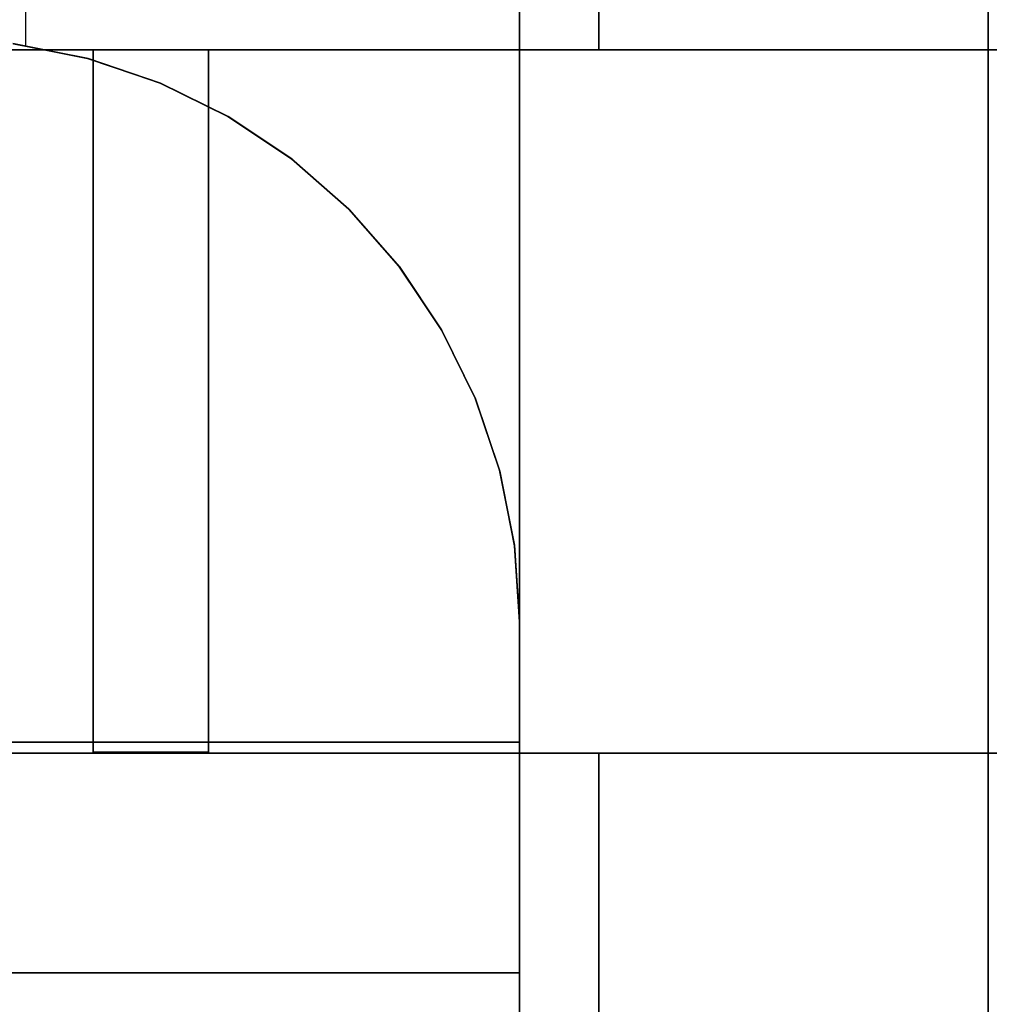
# Model space of a CAD drawing. Header units: millimetres. Extents: x -35 to 33166, y -35 to 31591.
# Tile 10 of 100: x 1574 to 1784, y 910 to 1124. Entities that reach past the tile are written whole.
import ezdxf

# ---------------------------------------------------------------- set-up
doc = ezdxf.new("R2010")
doc.units = ezdxf.units.MM
doc.header["$LTSCALE"] = 25.4
doc.layers.get('0').update_dxf_attribs({"true_color": 0xffffff})
for name, color, linetype, true_color in [('end caps & lintels', 7, 'Continuous', 0xffa500), ('ICF - L1', 7, 'Continuous', 0xb4b464), ('ICF - L2', 7, 'Continuous', 0x64ff64)]:
    doc.layers.add(name, color=color, linetype=linetype, true_color=true_color)

# ---------------------------------------------------------------- blocks, each defined once
blk = doc.blocks.new('Group8176')
for p, q in [((0, 0, 457.2), (0, -513.02, 457.2)), ((0, -627.8, 0), (0, 0, 0)), ((-195.1, -105.91, 0), (-211.3, -102.68, 0)), ((-195.1, -105.91, 457.2), (-211.3, -102.68, 457.2)), ((-195.1, -105.91, 0), (-195.1, -105.91, 457.2)), ((-179.46, -111.22, 457.2), (-195.1, -105.91, 457.2)), ((-179.46, -111.22, 0), (-195.1, -105.91, 0)), ((-179.46, -111.22, 0), (-179.46, -111.22, 457.2)), ((-164.64, -118.53, 457.2), (-179.46, -111.22, 457.2)), ((-164.64, -118.53, 0), (-179.46, -111.22, 0)), ((-150.91, -127.72, 457.2), (-164.64, -118.53, 457.2)), ((-164.64, -118.53, 0), (-164.64, -118.53, 457.2)), ((-150.91, -127.72, 0), (-164.64, -118.53, 0)), ((-150.91, -127.72, 0), (-150.91, -127.72, 457.2)), ((-138.5, -138.62, 457.2), (-150.91, -127.72, 457.2)), ((-150.91, -127.72, 0), (-138.5, -138.62, 0)), ((-138.5, -138.62, 0), (-138.5, -138.62, 457.2)), ((-138.5, -138.62, 0), (-127.61, -151.05, 0)), ((-127.61, -151.05, 457.2), (-138.5, -138.62, 457.2)), ((-127.61, -151.05, 457.2), (-127.61, -151.05, 0)), ((-127.61, -151.05, 0), (-118.45, -164.79, 0)), ((-118.45, -164.79, 457.2), (-127.61, -151.05, 457.2)), ((-118.45, -164.79, 0), (-111.16, -179.62, 0)), ((-111.16, -179.62, 457.2), (-118.45, -164.79, 457.2)), ((-118.45, -164.79, 457.2), (-118.45, -164.79, 0)), ((-111.16, -179.62, 457.2), (-111.16, -179.62, 0)), ((-111.16, -179.62, 0), (-105.86, -195.27, 0)), ((-105.86, -195.27, 457.2), (-111.16, -179.62, 457.2)), ((-105.86, -195.27, 0), (-102.66, -211.47, 0)), ((-102.66, -211.47, 457.2), (-105.86, -195.27, 457.2)), ((-105.86, -195.27, 457.2), (-105.86, -195.27, 0)), ((-102.66, -211.47, 0), (-101.6, -227.96, 0)), ((-101.6, -227.96, 457.2), (-102.66, -211.47, 457.2)), ((-102.66, -211.47, 457.2), (-102.66, -211.47, 0)), ((-101.6, -227.96, 457.2), (-101.6, -227.96, 0)), ((-101.6, -513.02, 457.2), (-101.6, -227.96, 457.2)), ((-101.6, -227.96, 0), (-101.6, -627.8, 0))]:
    blk.add_line(p, q)
blk = doc.blocks.new('6XR35_90_C_MSG#73')
blk.add_blockref('Group8176', (0, 0))
blk = doc.blocks.new('Group7852')
for p, q in [((-627.8, 0, 0), (0, 0, 0)), ((-627.8, 0, 457.2), (0, 0, 457.2)), ((-627.8, -101.6, 0), (-227.79, -101.6, 0)), ((-627.8, -101.6, 457.2), (-227.79, -101.6, 457.2)), ((-227.79, -101.6, 0), (-227.79, -101.6, 457.2)), ((-227.79, -101.6, 0), (-211.3, -102.68, 0)), ((-211.3, -102.68, 457.2), (-227.79, -101.6, 457.2)), ((-211.3, -102.68, 0), (-195.1, -105.91, 0)), ((-195.1, -105.91, 457.2), (-211.3, -102.68, 457.2)), ((-211.3, -102.68, 0), (-211.3, -102.68, 457.2)), ((-195.1, -105.91, 0), (-179.46, -111.22, 0)), ((-179.46, -111.22, 457.2), (-195.1, -105.91, 457.2)), ((-195.1, -105.91, 0), (-195.1, -105.91, 457.2)), ((-179.46, -111.22, 0), (-164.64, -118.53, 0)), ((-164.64, -118.53, 457.2), (-179.46, -111.22, 457.2)), ((-179.46, -111.22, 0), (-179.46, -111.22, 457.2)), ((-164.64, -118.53, 0), (-150.91, -127.72, 0)), ((-150.91, -127.72, 457.2), (-164.64, -118.53, 457.2)), ((-164.64, -118.53, 0), (-164.64, -118.53, 457.2)), ((-150.91, -127.72, 0), (-138.5, -138.62, 0)), ((-138.5, -138.62, 457.2), (-150.91, -127.72, 457.2)), ((-150.91, -127.72, 0), (-150.91, -127.72, 457.2)), ((-138.5, -138.62, 0), (-127.61, -151.05, 0)), ((-127.61, -151.05, 457.2), (-138.5, -138.62, 457.2)), ((-138.5, -138.62, 0), (-138.5, -138.62, 457.2)), ((-118.45, -164.79, 0), (-127.61, -151.05, 0)), ((-118.45, -164.79, 457.2), (-127.61, -151.05, 457.2)), ((-127.61, -151.05, 457.2), (-127.61, -151.05, 0)), ((-111.16, -179.62, 0), (-118.45, -164.79, 0)), ((-111.16, -179.62, 457.2), (-118.45, -164.79, 457.2)), ((-118.45, -164.79, 457.2), (-118.45, -164.79, 0)), ((-105.86, -195.27, 0), (-111.16, -179.62, 0)), ((-105.86, -195.27, 457.2), (-111.16, -179.62, 457.2)), ((-111.16, -179.62, 457.2), (-111.16, -179.62, 0)), ((-102.66, -211.47, 0), (-105.86, -195.27, 0)), ((-102.66, -211.47, 457.2), (-105.86, -195.27, 457.2)), ((-105.86, -195.27, 457.2), (-105.86, -195.27, 0))]:
    blk.add_line(p, q)
blk = doc.blocks.new('6XR35_90_C_MSG#34')
blk.add_blockref('Group7852', (0, 0))
blk = doc.blocks.new('Group8510')
for p, q in [((-513.02, 0, 457.2), (0, 0, 457.2)), ((-513.02, 0, 0), (0, 0, 0)), ((-513.02, -101.6, 0), (-227.79, -101.6, 0)), ((-513.02, -101.6, 457.2), (-227.79, -101.6, 457.2)), ((-227.79, -101.6, 0), (-227.79, -101.6, 457.2)), ((-211.3, -102.68, 457.2), (-227.79, -101.6, 457.2)), ((-227.79, -101.6, 0), (-211.3, -102.68, 0)), ((-195.1, -105.91, 457.2), (-211.3, -102.68, 457.2)), ((-211.3, -102.68, 0), (-211.3, -102.68, 457.2)), ((-211.3, -102.68, 0), (-195.1, -105.91, 0)), ((-179.46, -111.22, 457.2), (-195.1, -105.91, 457.2)), ((-195.1, -105.91, 0), (-195.1, -105.91, 457.2)), ((-195.1, -105.91, 0), (-179.46, -111.22, 0)), ((-164.64, -118.53, 457.2), (-179.46, -111.22, 457.2)), ((-179.46, -111.22, 0), (-179.46, -111.22, 457.2)), ((-179.46, -111.22, 0), (-164.64, -118.53, 0)), ((-150.91, -127.72, 457.2), (-164.64, -118.53, 457.2)), ((-164.64, -118.53, 0), (-164.64, -118.53, 457.2)), ((-164.64, -118.53, 0), (-150.91, -127.72, 0)), ((-138.5, -138.62, 457.2), (-150.91, -127.72, 457.2)), ((-150.91, -127.72, 0), (-150.91, -127.72, 457.2)), ((-150.91, -127.72, 0), (-138.5, -138.62, 0)), ((-127.61, -151.05, 457.2), (-138.5, -138.62, 457.2)), ((-138.5, -138.62, 0), (-127.61, -151.05, 0)), ((-138.5, -138.62, 457.2), (-138.5, -138.62, 0)), ((-118.45, -164.79, 457.2), (-127.61, -151.05, 457.2)), ((-127.61, -151.05, 457.2), (-127.61, -151.05, 0)), ((-118.45, -164.79, 0), (-127.61, -151.05, 0)), ((-111.16, -179.62, 457.2), (-118.45, -164.79, 457.2)), ((-111.16, -179.62, 0), (-118.45, -164.79, 0)), ((-118.45, -164.79, 457.2), (-118.45, -164.79, 0)), ((-105.86, -195.27, 457.2), (-111.16, -179.62, 457.2)), ((-105.86, -195.27, 0), (-111.16, -179.62, 0)), ((-111.16, -179.62, 457.2), (-111.16, -179.62, 0)), ((-102.66, -211.47, 457.2), (-105.86, -195.27, 457.2)), ((-105.86, -195.27, 457.2), (-105.86, -195.27, 0)), ((-102.66, -211.47, 0), (-105.86, -195.27, 0))]:
    blk.add_line(p, q)
blk = doc.blocks.new('6XR35_90_C_MSG#102')
blk.add_blockref('Group8510', (0, 0))
blk = doc.blocks.new('Group8679')
for p, q in [((0, 0, 0), (0, -513.02, 0)), ((0, 0, 457.2), (0, -513.02, 457.2)), ((-195.1, -105.91, 0), (-211.3, -102.68, 0)), ((-195.1, -105.91, 457.2), (-211.3, -102.68, 457.2)), ((-179.46, -111.22, 0), (-195.1, -105.91, 0)), ((-179.46, -111.22, 457.2), (-195.1, -105.91, 457.2)), ((-195.1, -105.91, 0), (-195.1, -105.91, 457.2)), ((-164.64, -118.53, 0), (-179.46, -111.22, 0)), ((-164.64, -118.53, 457.2), (-179.46, -111.22, 457.2)), ((-179.46, -111.22, 0), (-179.46, -111.22, 457.2)), ((-150.91, -127.72, 0), (-164.64, -118.53, 0)), ((-150.91, -127.72, 457.2), (-164.64, -118.53, 457.2)), ((-164.64, -118.53, 0), (-164.64, -118.53, 457.2)), ((-150.91, -127.72, 0), (-138.5, -138.62, 0)), ((-138.5, -138.62, 457.2), (-150.91, -127.72, 457.2)), ((-150.91, -127.72, 0), (-150.91, -127.72, 457.2)), ((-138.5, -138.62, 0), (-127.61, -151.05, 0)), ((-127.61, -151.05, 457.2), (-138.5, -138.62, 457.2)), ((-138.5, -138.62, 0), (-138.5, -138.62, 457.2)), ((-127.61, -151.05, 0), (-118.45, -164.79, 0)), ((-118.45, -164.79, 457.2), (-127.61, -151.05, 457.2)), ((-127.61, -151.05, 457.2), (-127.61, -151.05, 0)), ((-118.45, -164.79, 0), (-111.16, -179.62, 0)), ((-111.16, -179.62, 457.2), (-118.45, -164.79, 457.2)), ((-118.45, -164.79, 457.2), (-118.45, -164.79, 0)), ((-111.16, -179.62, 0), (-105.86, -195.27, 0)), ((-105.86, -195.27, 457.2), (-111.16, -179.62, 457.2)), ((-111.16, -179.62, 457.2), (-111.16, -179.62, 0)), ((-105.86, -195.27, 0), (-102.66, -211.47, 0)), ((-102.66, -211.47, 457.2), (-105.86, -195.27, 457.2)), ((-105.86, -195.27, 457.2), (-105.86, -195.27, 0)), ((-102.66, -211.47, 0), (-101.6, -227.96, 0)), ((-101.6, -227.96, 457.2), (-102.66, -211.47, 457.2)), ((-102.66, -211.47, 457.2), (-102.66, -211.47, 0)), ((-101.6, -227.96, 0), (-101.6, -513.02, 0)), ((-101.6, -513.02, 457.2), (-101.6, -227.96, 457.2)), ((-101.6, -227.96, 457.2), (-101.6, -227.96, 0))]:
    blk.add_line(p, q)
blk = doc.blocks.new('6XR35_90_C_MSG#138')
blk.add_blockref('Group8679', (0, 0))
blk = doc.blocks.new('Group#1519')
for p, q in [((-513.02, 0, 457.2), (0, 0, 457.2)), ((-513.02, 0, 0), (0, 0, 0)), ((-227.79, -101.6, 457.2), (-513.02, -101.6, 457.2)), ((-513.02, -101.6, 0), (-227.79, -101.6, 0)), ((-227.79, -101.6, 0), (-227.79, -101.6, 457.2)), ((-211.3, -102.68, 457.2), (-227.79, -101.6, 457.2)), ((-227.79, -101.6, 0), (-211.3, -102.68, 0)), ((-195.1, -105.91, 457.2), (-211.3, -102.68, 457.2)), ((-211.3, -102.68, 0), (-195.1, -105.91, 0)), ((-211.3, -102.68, 0), (-211.3, -102.68, 457.2)), ((-179.46, -111.22, 457.2), (-195.1, -105.91, 457.2)), ((-195.1, -105.91, 0), (-179.46, -111.22, 0)), ((-195.1, -105.91, 0), (-195.1, -105.91, 457.2)), ((-164.64, -118.53, 457.2), (-179.46, -111.22, 457.2)), ((-179.46, -111.22, 0), (-164.64, -118.53, 0)), ((-179.46, -111.22, 0), (-179.46, -111.22, 457.2)), ((-150.91, -127.72, 457.2), (-164.64, -118.53, 457.2)), ((-164.64, -118.53, 0), (-150.91, -127.72, 0)), ((-164.64, -118.53, 0), (-164.64, -118.53, 457.2)), ((-138.5, -138.62, 457.2), (-150.91, -127.72, 457.2)), ((-150.91, -127.72, 0), (-138.5, -138.62, 0)), ((-150.91, -127.72, 0), (-150.91, -127.72, 457.2)), ((-127.61, -151.05, 457.2), (-138.5, -138.62, 457.2)), ((-138.5, -138.62, 0), (-127.61, -151.05, 0)), ((-138.5, -138.62, 0), (-138.5, -138.62, 457.2)), ((-118.45, -164.79, 457.2), (-127.61, -151.05, 457.2)), ((-118.45, -164.79, 0), (-127.61, -151.05, 0)), ((-127.61, -151.05, 457.2), (-127.61, -151.05, 0)), ((-111.16, -179.62, 457.2), (-118.45, -164.79, 457.2)), ((-111.16, -179.62, 0), (-118.45, -164.79, 0)), ((-118.45, -164.79, 457.2), (-118.45, -164.79, 0)), ((-105.86, -195.27, 457.2), (-111.16, -179.62, 457.2)), ((-111.16, -179.62, 0), (-105.86, -195.27, 0)), ((-111.16, -179.62, 457.2), (-111.16, -179.62, 0)), ((-102.66, -211.47, 457.2), (-105.86, -195.27, 457.2)), ((-105.86, -195.27, 0), (-102.66, -211.47, 0)), ((-105.86, -195.27, 457.2), (-105.86, -195.27, 0))]:
    blk.add_line(p, q)
blk = doc.blocks.new('6XR35_90_C_MSG#174')
blk.add_blockref('Group#1519', (0, 0))
blk = doc.blocks.new('Group9317')
for p, q in [((0, 0, 0), (0, -513.02, 0)), ((0, 0, 457.2), (0, -513.02, 457.2)), ((-195.1, -105.91, 0), (-211.3, -102.68, 0)), ((-195.1, -105.91, 457.2), (-211.3, -102.68, 457.2)), ((-195.1, -105.91, 0), (-195.1, -105.91, 457.2)), ((-179.46, -111.22, 0), (-195.1, -105.91, 0)), ((-179.46, -111.22, 457.2), (-195.1, -105.91, 457.2)), ((-164.64, -118.53, 0), (-179.46, -111.22, 0)), ((-179.46, -111.22, 0), (-179.46, -111.22, 457.2)), ((-164.64, -118.53, 457.2), (-179.46, -111.22, 457.2)), ((-150.91, -127.72, 0), (-164.64, -118.53, 0)), ((-164.64, -118.53, 0), (-164.64, -118.53, 457.2)), ((-150.91, -127.72, 457.2), (-164.64, -118.53, 457.2)), ((-150.91, -127.72, 0), (-138.5, -138.62, 0)), ((-138.5, -138.62, 457.2), (-150.91, -127.72, 457.2)), ((-150.91, -127.72, 0), (-150.91, -127.72, 457.2)), ((-138.5, -138.62, 0), (-127.61, -151.05, 0)), ((-138.5, -138.62, 0), (-138.5, -138.62, 457.2)), ((-127.61, -151.05, 457.2), (-138.5, -138.62, 457.2)), ((-127.61, -151.05, 0), (-118.45, -164.79, 0)), ((-127.61, -151.05, 457.2), (-127.61, -151.05, 0)), ((-118.45, -164.79, 457.2), (-127.61, -151.05, 457.2)), ((-118.45, -164.79, 0), (-111.16, -179.62, 0)), ((-111.16, -179.62, 457.2), (-118.45, -164.79, 457.2)), ((-118.45, -164.79, 457.2), (-118.45, -164.79, 0)), ((-111.16, -179.62, 0), (-105.86, -195.27, 0)), ((-111.16, -179.62, 457.2), (-111.16, -179.62, 0)), ((-105.86, -195.27, 457.2), (-111.16, -179.62, 457.2)), ((-105.86, -195.27, 0), (-102.66, -211.47, 0)), ((-102.66, -211.47, 457.2), (-105.86, -195.27, 457.2)), ((-105.86, -195.27, 457.2), (-105.86, -195.27, 0)), ((-102.66, -211.47, 0), (-101.6, -227.96, 0)), ((-101.6, -227.96, 457.2), (-102.66, -211.47, 457.2)), ((-102.66, -211.47, 457.2), (-102.66, -211.47, 0)), ((-101.6, -513.02, 457.2), (-101.6, -227.96, 457.2)), ((-101.6, -227.96, 457.2), (-101.6, -227.96, 0)), ((-101.6, -227.96, 0), (-101.6, -513.02, 0))]:
    blk.add_line(p, q)
blk = doc.blocks.new('6XR35_90_C_MSG#211')
blk.add_blockref('Group9317', (0, 0))
blk = doc.blocks.new('Group#3581')
for p, q in [((-627.8, 0, 457.2), (0, 0, 457.2)), ((0, 0, 0), (-513.02, 0, 0)), ((-227.79, -101.6, 457.2), (-627.8, -101.6, 457.2)), ((-513.02, -101.6, 0), (-227.79, -101.6, 0)), ((-227.79, -101.6, 0), (-211.3, -102.68, 0)), ((-227.79, -101.6, 457.2), (-227.79, -101.6, 0)), ((-211.3, -102.68, 457.2), (-227.79, -101.6, 457.2)), ((-211.3, -102.68, 0), (-195.1, -105.91, 0)), ((-195.1, -105.91, 457.2), (-211.3, -102.68, 457.2)), ((-211.3, -102.68, 0), (-211.3, -102.68, 457.2)), ((-195.1, -105.91, 0), (-179.46, -111.22, 0)), ((-179.46, -111.22, 457.2), (-195.1, -105.91, 457.2)), ((-195.1, -105.91, 0), (-195.1, -105.91, 457.2)), ((-179.46, -111.22, 0), (-164.64, -118.53, 0)), ((-164.64, -118.53, 457.2), (-179.46, -111.22, 457.2)), ((-179.46, -111.22, 0), (-179.46, -111.22, 457.2)), ((-164.64, -118.53, 0), (-150.91, -127.72, 0)), ((-150.91, -127.72, 457.2), (-164.64, -118.53, 457.2)), ((-164.64, -118.53, 0), (-164.64, -118.53, 457.2)), ((-150.91, -127.72, 0), (-138.5, -138.62, 0)), ((-138.5, -138.62, 457.2), (-150.91, -127.72, 457.2)), ((-150.91, -127.72, 0), (-150.91, -127.72, 457.2)), ((-138.5, -138.62, 0), (-127.61, -151.05, 0)), ((-127.61, -151.05, 457.2), (-138.5, -138.62, 457.2)), ((-138.5, -138.62, 0), (-138.5, -138.62, 457.2)), ((-118.45, -164.79, 0), (-127.61, -151.05, 0)), ((-118.45, -164.79, 457.2), (-127.61, -151.05, 457.2)), ((-127.61, -151.05, 457.2), (-127.61, -151.05, 0)), ((-111.16, -179.62, 0), (-118.45, -164.79, 0)), ((-111.16, -179.62, 457.2), (-118.45, -164.79, 457.2)), ((-118.45, -164.79, 457.2), (-118.45, -164.79, 0)), ((-105.86, -195.27, 0), (-111.16, -179.62, 0)), ((-105.86, -195.27, 457.2), (-111.16, -179.62, 457.2)), ((-111.16, -179.62, 457.2), (-111.16, -179.62, 0)), ((-102.66, -211.47, 0), (-105.86, -195.27, 0)), ((-102.66, -211.47, 457.2), (-105.86, -195.27, 457.2)), ((-105.86, -195.27, 457.2), (-105.86, -195.27, 0))]:
    blk.add_line(p, q)
blk = doc.blocks.new('6XR35_90_C_MSG#244')
blk.add_blockref('Group#3581', (0, 0))
blk = doc.blocks.new('Group#4039')
for p, q in [((0, 0, 0), (0, -355.6, 0)), ((0, 0, 457.2), (0, -355.6, 457.2)), ((-0.01, -355.6, 98.33), (-0.01, -0.02, 98.33)), ((-0.01, -0.02, 250.87), (-0.01, -355.6, 250.87)), ((-211.3, -102.68, 98.33), (-195.1, -105.91, 98.33)), ((-195.1, -105.91, 250.87), (-211.3, -102.68, 250.87)), ((-211.3, -102.68, 0), (-195.1, -105.91, 0)), ((-195.1, -105.91, 457.2), (-211.3, -102.68, 457.2)), ((-195.1, -105.91, 98.33), (-179.46, -111.22, 98.33)), ((-179.46, -111.22, 250.87), (-195.1, -105.91, 250.87)), ((-195.1, -105.91, 0), (-179.46, -111.22, 0)), ((-195.1, -105.91, 98.33), (-195.1, -105.91, 0)), ((-195.1, -105.91, 457.2), (-195.1, -105.91, 250.87)), ((-179.46, -111.22, 457.2), (-195.1, -105.91, 457.2)), ((-179.46, -111.22, 98.33), (-164.64, -118.53, 98.33)), ((-164.64, -118.53, 250.87), (-179.46, -111.22, 250.87)), ((-179.46, -111.22, 0), (-164.64, -118.53, 0)), ((-179.46, -111.22, 0), (-179.46, -111.22, 98.33)), ((-179.46, -111.22, 250.87), (-179.46, -111.22, 457.2)), ((-164.64, -118.53, 457.2), (-179.46, -111.22, 457.2)), ((-164.64, -118.53, 98.33), (-150.91, -127.72, 98.33)), ((-150.91, -127.72, 250.87), (-164.64, -118.53, 250.87)), ((-164.64, -118.53, 0), (-150.91, -127.72, 0)), ((-150.91, -127.72, 457.2), (-164.64, -118.53, 457.2)), ((-164.64, -118.53, 98.33), (-164.64, -118.53, 0)), ((-164.64, -118.53, 457.2), (-164.64, -118.53, 250.87)), ((-150.91, -127.72, 98.33), (-138.5, -138.62, 98.33)), ((-138.5, -138.62, 250.87), (-150.91, -127.72, 250.87)), ((-150.91, -127.72, 0), (-138.5, -138.62, 0)), ((-138.5, -138.62, 457.2), (-150.91, -127.72, 457.2)), ((-150.91, -127.72, 98.33), (-150.91, -127.72, 0)), ((-150.91, -127.72, 457.2), (-150.91, -127.72, 250.87)), ((-138.5, -138.62, 98.33), (-127.61, -151.05, 98.33)), ((-127.61, -151.05, 250.87), (-138.5, -138.62, 250.87)), ((-138.5, -138.62, 0), (-127.61, -151.05, 0)), ((-127.61, -151.05, 457.2), (-138.5, -138.62, 457.2)), ((-138.5, -138.62, 98.33), (-138.5, -138.62, 0)), ((-138.5, -138.62, 457.2), (-138.5, -138.62, 250.87)), ((-127.61, -151.05, 98.33), (-118.45, -164.79, 98.33)), ((-118.45, -164.79, 250.87), (-127.61, -151.05, 250.87)), ((-127.61, -151.05, 0), (-118.45, -164.79, 0)), ((-118.45, -164.79, 457.2), (-127.61, -151.05, 457.2)), ((-127.61, -151.05, 98.33), (-127.61, -151.05, 0)), ((-127.61, -151.05, 457.2), (-127.61, -151.05, 250.87)), ((-118.45, -164.79, 98.33), (-111.16, -179.62, 98.33)), ((-111.16, -179.62, 250.87), (-118.45, -164.79, 250.87)), ((-118.45, -164.79, 0), (-111.16, -179.62, 0)), ((-111.16, -179.62, 457.2), (-118.45, -164.79, 457.2)), ((-118.45, -164.79, 98.33), (-118.45, -164.79, 0)), ((-118.45, -164.79, 457.2), (-118.45, -164.79, 250.87)), ((-111.16, -179.62, 98.33), (-105.86, -195.27, 98.33)), ((-105.86, -195.27, 250.87), (-111.16, -179.62, 250.87)), ((-111.16, -179.62, 0), (-105.86, -195.27, 0)), ((-111.16, -179.62, 98.33), (-111.16, -179.62, 0)), ((-105.86, -195.27, 457.2), (-111.16, -179.62, 457.2)), ((-111.16, -179.62, 457.2), (-111.16, -179.62, 250.87)), ((-105.86, -195.27, 98.33), (-102.66, -211.47, 98.33)), ((-102.66, -211.47, 250.87), (-105.86, -195.27, 250.87)), ((-105.86, -195.27, 0), (-102.66, -211.47, 0)), ((-105.86, -195.27, 98.33), (-105.86, -195.27, 0)), ((-102.66, -211.47, 457.2), (-105.86, -195.27, 457.2)), ((-105.86, -195.27, 457.2), (-105.86, -195.27, 250.87)), ((-102.66, -211.47, 98.33), (-101.6, -227.96, 98.33)), ((-101.6, -227.96, 250.87), (-102.66, -211.47, 250.87)), ((-102.66, -211.47, 0), (-101.6, -227.96, 0)), ((-102.66, -211.47, 98.33), (-102.66, -211.47, 0)), ((-101.6, -227.96, 457.2), (-102.66, -211.47, 457.2)), ((-102.66, -211.47, 457.2), (-102.66, -211.47, 250.87)), ((-101.6, -227.96, 98.33), (-101.6, -355.6, 98.33)), ((-101.6, -355.6, 250.87), (-101.6, -227.96, 250.87)), ((-101.6, -227.96, 0), (-101.6, -355.6, 0)), ((-101.6, -227.96, 98.33), (-101.6, -227.96, 0)), ((-101.6, -355.6, 457.2), (-101.6, -227.96, 457.2)), ((-101.6, -227.96, 457.2), (-101.6, -227.96, 250.87))]:
    blk.add_line(p, q)
blk = doc.blocks.new('6XR35_90_C_MSG#284')
blk.add_blockref('Group#4039', (0, 0))
blk = doc.blocks.new('Group3573')
at = {"layer": 'ICF - L1'}
for name, p in [('6XR35_90_C_MSG#73', (1783.51, 1221.02, 357.2)), ('6XR35_90_C_MSG#138', (1783.51, 1221.02, 1271.6)), ('6XR35_90_C_MSG#211', (1783.51, 1221.02, 2186)), ('6XR35_90_C_MSG#284', (1783.51, 1221.02, 3100.4))]:
    blk.add_blockref(name, p, dxfattribs=at)
at = {"layer": 'ICF - L1', "extrusion": (0, 0, -1), "zscale": -1, "rotation": 89.99999999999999}
for name, p in [('6XR35_90_C_MSG#34', (-1783.51, 1221.02, 100)), ('6XR35_90_C_MSG#102', (-1783.51, 1221.02, -814.4)), ('6XR35_90_C_MSG#174', (-1783.51, 1221.02, -1728.8)), ('6XR35_90_C_MSG#244', (-1783.51, 1221.02, -2643.2))]:
    blk.add_blockref(name, p, dxfattribs=at)
blk = doc.blocks.new('Group9670')
for p, q in [((-101.6, 1071.3, 0), (-101.6, 614.1, 457.2)), ((-101.6, 1071.3, 0), (-101.6, 0, 0)), ((-101.6, 614.1, 457.2), (0, 614.1, 457.2)), ((-101.6, 0, 457.2), (-101.6, 614.1, 457.2))]:
    blk.add_line(p, q)
blk = doc.blocks.new('Group9671')
for p, q in [((-254, 614.1, 457.2), (-254, 1071.3, 0)), ((-254, 1071.3, 0), (-254, 0, 0)), ((-355.6, 614.1, 457.2), (-254, 614.1, 457.2)), ((-254, 0, 457.2), (-254, 614.1, 457.2))]:
    blk.add_line(p, q)
blk = doc.blocks.new('Group9673')
for p, q in [((-101.6, 723.7, 51), (-253.75, 723.7, 51)), ((-253.75, 723.7, 51), (-253.75, 723.7, 144.68)), ((-253.75, 723.7, 144.68), (-101.6, 723.7, 144.68)), ((-253.75, 698.7, 51), (-253.75, 723.7, 51)), ((-253.75, 723.7, 144.68), (-253.75, 698.7, 144.68)), ((-101.6, 723.7, 144.68), (-101.6, 723.7, 51)), ((-101.6, 723.7, 51), (-101.6, 698.7, 51)), ((-101.6, 698.7, 144.68), (-101.6, 723.7, 144.68)), ((-101.6, 698.7, 144.68), (-253.75, 698.7, 144.68)), ((-253.75, 698.7, 144.68), (-253.75, 698.7, 51)), ((-253.75, 698.7, 51), (-101.6, 698.7, 51)), ((-101.6, 698.7, 51), (-101.6, 698.7, 144.68))]:
    blk.add_line(p, q)
blk = doc.blocks.new('6XR35_96_S#1_CUT_52_625_MSG')
for name in ['Group9671', 'Group9670', 'Group9673']:
    blk.add_blockref(name, (0, 0))
blk = doc.blocks.new('Group9359')
for p, q in [((-101.6, 0, 0), (-101.6, 1741.7, 0)), ((-101.6, 1477.7, 457.2), (-101.6, 0, 457.2))]:
    blk.add_line(p, q)
blk = doc.blocks.new('Group#4322')
for p, q in [((-254, 0, 0), (-254, 1741.7, 0)), ((-254, 0, 457.2), (-254, 1477.7, 457.2))]:
    blk.add_line(p, q)
blk = doc.blocks.new('Group#4327')
for p, q in [((-101.6, 1130.1, 51), (-253.75, 1130.1, 51)), ((-253.75, 1130.1, 51), (-253.75, 1130.1, 144.68)), ((-253.75, 1130.1, 144.68), (-101.6, 1130.1, 144.68)), ((-253.75, 1105.1, 51), (-253.75, 1130.1, 51)), ((-253.75, 1130.1, 144.68), (-253.75, 1105.1, 144.68)), ((-101.6, 1130.1, 144.68), (-101.6, 1130.1, 51)), ((-101.6, 1130.1, 51), (-101.6, 1105.1, 51)), ((-101.6, 1105.1, 144.68), (-101.6, 1130.1, 144.68)), ((-101.6, 1105.1, 144.68), (-253.75, 1105.1, 144.68)), ((-253.75, 1105.1, 144.68), (-253.75, 1105.1, 51)), ((-253.75, 1105.1, 51), (-101.6, 1105.1, 51)), ((-101.6, 1105.1, 51), (-101.6, 1105.1, 144.68))]:
    blk.add_line(p, q)
blk = doc.blocks.new('Group9367')
for p, q in [((-101.6, 1130.1, 312.12), (-253.75, 1130.1, 312.12)), ((-253.75, 1130.1, 312.12), (-253.75, 1130.1, 405.8)), ((-253.75, 1130.1, 405.8), (-101.6, 1130.1, 405.8)), ((-253.75, 1105.1, 312.12), (-253.75, 1130.1, 312.12)), ((-253.75, 1130.1, 405.8), (-253.75, 1105.1, 405.8)), ((-101.6, 1130.1, 405.8), (-101.6, 1130.1, 312.12)), ((-101.6, 1130.1, 312.12), (-101.6, 1105.1, 312.12)), ((-101.6, 1105.1, 405.8), (-101.6, 1130.1, 405.8)), ((-101.6, 1105.1, 405.8), (-253.75, 1105.1, 405.8)), ((-253.75, 1105.1, 405.8), (-253.75, 1105.1, 312.12)), ((-253.75, 1105.1, 312.12), (-101.6, 1105.1, 312.12)), ((-101.6, 1105.1, 312.12), (-101.6, 1105.1, 405.8))]:
    blk.add_line(p, q)
blk = doc.blocks.new('6XR35_96_S#1_CUT_68_625_MSG')
for name in ['Group#4322', 'Group9359', 'Group#4327', 'Group9367']:
    blk.add_blockref(name, (0, 0))
blk = doc.blocks.new('Group9836')
for p, q in [((0, 1020.5, 0), (-101.6, 1020.5, 0)), ((-101.6, 1020.5, 0), (-101.6, 563.3, 457.2)), ((-101.6, 1020.5, 0), (-101.6, 0, 0))]:
    blk.add_line(p, q)
blk = doc.blocks.new('Group9837')
for p, q in [((-254, 1020.5, 0), (-355.6, 1020.5, 0)), ((-254, 563.3, 457.2), (-254, 1020.5, 0)), ((-254, 1020.5, 0), (-254, 0, 0))]:
    blk.add_line(p, q)
blk = doc.blocks.new('6XR35_96_S#1_CUT_68_625_MSG#1')
for name in ['Group9837', 'Group9836']:
    blk.add_blockref(name, (0, 0))
blk = doc.blocks.new('Group9725')
for p, q in [((-513.02, 0, 0), (0, 0, 0)), ((-513.02, 0, 457.2), (0, 0, 457.2)), ((-513.02, -101.6, 0), (-227.79, -101.6, 0)), ((-513.02, -101.6, 457.2), (-227.79, -101.6, 457.2)), ((-227.79, -101.6, 0), (-227.79, -101.6, 457.2)), ((-227.79, -101.6, 0), (-211.3, -102.68, 0)), ((-211.3, -102.68, 457.2), (-227.79, -101.6, 457.2)), ((-211.3, -102.68, 0), (-195.1, -105.91, 0)), ((-195.1, -105.91, 457.2), (-211.3, -102.68, 457.2)), ((-211.3, -102.68, 0), (-211.3, -102.68, 457.2)), ((-195.1, -105.91, 0), (-179.46, -111.22, 0)), ((-179.46, -111.22, 457.2), (-195.1, -105.91, 457.2)), ((-195.1, -105.91, 0), (-195.1, -105.91, 457.2)), ((-179.46, -111.22, 0), (-164.64, -118.54, 0)), ((-164.64, -118.54, 457.2), (-179.46, -111.22, 457.2)), ((-179.46, -111.22, 0), (-179.46, -111.22, 457.2)), ((-164.64, -118.54, 0), (-150.91, -127.72, 0)), ((-150.91, -127.72, 457.2), (-164.64, -118.54, 457.2)), ((-164.64, -118.54, 0), (-164.64, -118.54, 457.2)), ((-150.91, -127.72, 0), (-138.5, -138.62, 0)), ((-138.5, -138.62, 457.2), (-150.91, -127.72, 457.2)), ((-150.91, -127.72, 0), (-150.91, -127.72, 457.2)), ((-138.5, -138.62, 0), (-127.61, -151.05, 0)), ((-127.61, -151.05, 457.2), (-138.5, -138.62, 457.2)), ((-138.5, -138.62, 457.2), (-138.5, -138.62, 0)), ((-118.45, -164.79, 0), (-127.61, -151.05, 0)), ((-118.45, -164.79, 457.2), (-127.61, -151.05, 457.2)), ((-127.61, -151.05, 457.2), (-127.61, -151.05, 0)), ((-111.16, -179.62, 0), (-118.45, -164.79, 0)), ((-111.16, -179.62, 457.2), (-118.45, -164.79, 457.2)), ((-118.45, -164.79, 457.2), (-118.45, -164.79, 0)), ((-105.86, -195.27, 0), (-111.16, -179.62, 0)), ((-105.86, -195.27, 457.2), (-111.16, -179.62, 457.2)), ((-111.16, -179.62, 457.2), (-111.16, -179.62, 0)), ((-102.66, -211.47, 0), (-105.86, -195.27, 0)), ((-102.66, -211.47, 457.2), (-105.86, -195.27, 457.2)), ((-105.86, -195.27, 457.2), (-105.86, -195.27, 0))]:
    blk.add_line(p, q)
blk = doc.blocks.new('6XR35_90_C#3_MSG#49')
blk.add_blockref('Group9725', (0, 0))
blk = doc.blocks.new('Group#3792')
for p, q in [((-627.8, 0, 0), (0, 0, 0)), ((-627.8, 0, 457.2), (0, 0, 457.2)), ((-627.8, -101.6, 0), (-227.79, -101.6, 0)), ((-627.8, -101.6, 457.2), (-227.79, -101.6, 457.2)), ((-227.79, -101.6, 0), (-227.79, -101.6, 457.2)), ((-227.79, -101.6, 0), (-211.3, -102.68, 0)), ((-211.3, -102.68, 457.2), (-227.79, -101.6, 457.2)), ((-211.3, -102.68, 0), (-195.1, -105.91, 0)), ((-195.1, -105.91, 457.2), (-211.3, -102.68, 457.2)), ((-211.3, -102.68, 0), (-211.3, -102.68, 457.2)), ((-195.1, -105.91, 0), (-179.46, -111.22, 0)), ((-179.46, -111.22, 457.2), (-195.1, -105.91, 457.2)), ((-195.1, -105.91, 0), (-195.1, -105.91, 457.2)), ((-179.46, -111.22, 0), (-164.64, -118.54, 0)), ((-164.64, -118.54, 457.2), (-179.46, -111.22, 457.2)), ((-179.46, -111.22, 0), (-179.46, -111.22, 457.2)), ((-164.64, -118.54, 0), (-150.91, -127.72, 0)), ((-150.91, -127.72, 457.2), (-164.64, -118.54, 457.2)), ((-164.64, -118.54, 0), (-164.64, -118.54, 457.2)), ((-150.91, -127.72, 0), (-138.5, -138.62, 0)), ((-138.5, -138.62, 457.2), (-150.91, -127.72, 457.2)), ((-150.91, -127.72, 0), (-150.91, -127.72, 457.2)), ((-138.5, -138.62, 0), (-127.61, -151.05, 0)), ((-127.61, -151.05, 457.2), (-138.5, -138.62, 457.2)), ((-138.5, -138.62, 0), (-138.5, -138.62, 457.2)), ((-118.45, -164.79, 0), (-127.61, -151.05, 0)), ((-118.45, -164.79, 457.2), (-127.61, -151.05, 457.2)), ((-127.61, -151.05, 457.2), (-127.61, -151.05, 0)), ((-111.16, -179.62, 0), (-118.45, -164.79, 0)), ((-111.16, -179.62, 457.2), (-118.45, -164.79, 457.2)), ((-118.45, -164.79, 457.2), (-118.45, -164.79, 0)), ((-105.86, -195.27, 0), (-111.16, -179.62, 0)), ((-105.86, -195.27, 457.2), (-111.16, -179.62, 457.2)), ((-111.16, -179.62, 457.2), (-111.16, -179.62, 0)), ((-102.66, -211.47, 0), (-105.86, -195.27, 0)), ((-102.66, -211.47, 457.2), (-105.86, -195.27, 457.2)), ((-105.86, -195.27, 457.2), (-105.86, -195.27, 0))]:
    blk.add_line(p, q)
blk = doc.blocks.new('6XR35_90_C#3_MSG#19')
blk.add_blockref('Group#3792', (0, 0))
blk = doc.blocks.new('Group9463')
for p, q in [((0, 0, 0), (0, -627.8, 0)), ((0, 0, 457.2), (0, -513.02, 457.2)), ((-195.1, -105.91, 0), (-211.3, -102.68, 0)), ((-195.1, -105.91, 457.2), (-211.3, -102.68, 457.2)), ((-179.46, -111.22, 0), (-195.1, -105.91, 0)), ((-195.1, -105.91, 0), (-195.1, -105.91, 457.2)), ((-179.46, -111.22, 457.2), (-195.1, -105.91, 457.2)), ((-164.64, -118.53, 0), (-179.46, -111.22, 0)), ((-164.64, -118.53, 457.2), (-179.46, -111.22, 457.2)), ((-179.46, -111.22, 0), (-179.46, -111.22, 457.2)), ((-150.91, -127.72, 0), (-164.64, -118.53, 0)), ((-150.91, -127.72, 457.2), (-164.64, -118.53, 457.2)), ((-164.64, -118.53, 0), (-164.64, -118.53, 457.2)), ((-150.91, -127.72, 0), (-138.5, -138.62, 0)), ((-138.5, -138.62, 457.2), (-150.91, -127.72, 457.2)), ((-150.91, -127.72, 0), (-150.91, -127.72, 457.2)), ((-138.5, -138.62, 0), (-127.61, -151.05, 0)), ((-127.61, -151.05, 457.2), (-138.5, -138.62, 457.2)), ((-138.5, -138.62, 0), (-138.5, -138.62, 457.2)), ((-127.61, -151.05, 0), (-118.45, -164.79, 0)), ((-118.45, -164.79, 457.2), (-127.61, -151.05, 457.2)), ((-127.61, -151.05, 457.2), (-127.61, -151.05, 0)), ((-118.45, -164.79, 0), (-111.16, -179.62, 0)), ((-111.16, -179.62, 457.2), (-118.45, -164.79, 457.2)), ((-118.45, -164.79, 457.2), (-118.45, -164.79, 0)), ((-111.16, -179.62, 0), (-105.86, -195.27, 0)), ((-105.86, -195.27, 457.2), (-111.16, -179.62, 457.2)), ((-111.16, -179.62, 457.2), (-111.16, -179.62, 0)), ((-105.86, -195.27, 0), (-102.66, -211.47, 0)), ((-102.66, -211.47, 457.2), (-105.86, -195.27, 457.2)), ((-105.86, -195.27, 457.2), (-105.86, -195.27, 0)), ((-102.66, -211.47, 0), (-101.6, -227.96, 0)), ((-101.6, -227.96, 457.2), (-102.66, -211.47, 457.2)), ((-102.66, -211.47, 457.2), (-102.66, -211.47, 0)), ((-101.6, -227.96, 0), (-101.6, -627.8, 0)), ((-101.6, -513.02, 457.2), (-101.6, -227.96, 457.2)), ((-101.6, -227.96, 457.2), (-101.6, -227.96, 0))]:
    blk.add_line(p, q)
blk = doc.blocks.new('6XR35_90_C#3_MSG#40')
blk.add_blockref('Group9463', (0, 0))
blk = doc.blocks.new('Group9896')
for p, q in [((0, 0, 0), (0, -513.02, 0)), ((0, 0, 457.2), (0, -513.02, 457.2)), ((-195.1, -105.91, 0), (-211.3, -102.68, 0)), ((-195.1, -105.91, 457.2), (-211.3, -102.68, 457.2)), ((-179.46, -111.22, 0), (-195.1, -105.91, 0)), ((-195.1, -105.91, 0), (-195.1, -105.91, 457.2)), ((-179.46, -111.22, 457.2), (-195.1, -105.91, 457.2)), ((-164.64, -118.53, 0), (-179.46, -111.22, 0)), ((-164.64, -118.53, 457.2), (-179.46, -111.22, 457.2)), ((-179.46, -111.22, 0), (-179.46, -111.22, 457.2)), ((-150.91, -127.72, 0), (-164.64, -118.53, 0)), ((-150.91, -127.72, 457.2), (-164.64, -118.53, 457.2)), ((-164.64, -118.53, 0), (-164.64, -118.53, 457.2)), ((-150.91, -127.72, 0), (-138.5, -138.62, 0)), ((-138.5, -138.62, 457.2), (-150.91, -127.72, 457.2)), ((-150.91, -127.72, 0), (-150.91, -127.72, 457.2)), ((-138.5, -138.62, 0), (-127.61, -151.05, 0)), ((-127.61, -151.05, 457.2), (-138.5, -138.62, 457.2)), ((-138.5, -138.62, 0), (-138.5, -138.62, 457.2)), ((-127.61, -151.05, 0), (-118.45, -164.79, 0)), ((-118.45, -164.79, 457.2), (-127.61, -151.05, 457.2)), ((-127.61, -151.05, 457.2), (-127.61, -151.05, 0)), ((-118.45, -164.79, 0), (-111.16, -179.62, 0)), ((-111.16, -179.62, 457.2), (-118.45, -164.79, 457.2)), ((-118.45, -164.79, 457.2), (-118.45, -164.79, 0)), ((-111.16, -179.62, 0), (-105.86, -195.27, 0)), ((-105.86, -195.27, 457.2), (-111.16, -179.62, 457.2)), ((-111.16, -179.62, 457.2), (-111.16, -179.62, 0)), ((-105.86, -195.27, 0), (-102.66, -211.47, 0)), ((-102.66, -211.47, 457.2), (-105.86, -195.27, 457.2)), ((-105.86, -195.27, 457.2), (-105.86, -195.27, 0)), ((-102.66, -211.47, 0), (-101.6, -227.96, 0)), ((-101.6, -227.96, 457.2), (-102.66, -211.47, 457.2)), ((-102.66, -211.47, 457.2), (-102.66, -211.47, 0)), ((-101.6, -227.96, 0), (-101.6, -513.02, 0)), ((-101.6, -513.02, 457.2), (-101.6, -227.96, 457.2)), ((-101.6, -227.96, 457.2), (-101.6, -227.96, 0))]:
    blk.add_line(p, q)
blk = doc.blocks.new('6XR35_90_C#3_MSG#61')
blk.add_blockref('Group9896', (0, 0))
blk = doc.blocks.new('Group10173')
for p, q in [((0, 0, 0), (0, -513.02, 0)), ((0, 0, 457.2), (0, -627.8, 457.2)), ((-195.1, -105.91, 0), (-211.3, -102.68, 0)), ((-195.1, -105.91, 457.2), (-211.3, -102.68, 457.2)), ((-179.46, -111.22, 0), (-195.1, -105.91, 0)), ((-179.46, -111.22, 457.2), (-195.1, -105.91, 457.2)), ((-195.1, -105.91, 0), (-195.1, -105.91, 457.2)), ((-164.64, -118.53, 0), (-179.46, -111.22, 0)), ((-164.64, -118.53, 457.2), (-179.46, -111.22, 457.2)), ((-179.46, -111.22, 0), (-179.46, -111.22, 457.2)), ((-150.91, -127.72, 0), (-164.64, -118.53, 0)), ((-150.91, -127.72, 457.2), (-164.64, -118.53, 457.2)), ((-164.64, -118.53, 0), (-164.64, -118.53, 457.2)), ((-150.91, -127.72, 0), (-138.5, -138.62, 0)), ((-138.5, -138.62, 457.2), (-150.91, -127.72, 457.2)), ((-150.91, -127.72, 0), (-150.91, -127.72, 457.2)), ((-138.5, -138.62, 0), (-127.61, -151.05, 0)), ((-127.61, -151.05, 457.2), (-138.5, -138.62, 457.2)), ((-138.5, -138.62, 0), (-138.5, -138.62, 457.2)), ((-127.61, -151.05, 0), (-118.45, -164.79, 0)), ((-118.45, -164.79, 457.2), (-127.61, -151.05, 457.2)), ((-127.61, -151.05, 457.2), (-127.61, -151.05, 0)), ((-118.45, -164.79, 0), (-111.16, -179.62, 0)), ((-111.16, -179.62, 457.2), (-118.45, -164.79, 457.2)), ((-118.45, -164.79, 457.2), (-118.45, -164.79, 0)), ((-111.16, -179.62, 0), (-105.86, -195.27, 0)), ((-105.86, -195.27, 457.2), (-111.16, -179.62, 457.2)), ((-111.16, -179.62, 457.2), (-111.16, -179.62, 0)), ((-105.86, -195.27, 0), (-102.66, -211.47, 0)), ((-102.66, -211.47, 457.2), (-105.86, -195.27, 457.2)), ((-105.86, -195.27, 457.2), (-105.86, -195.27, 0)), ((-102.66, -211.47, 0), (-101.6, -227.96, 0)), ((-101.6, -227.96, 457.2), (-102.66, -211.47, 457.2)), ((-102.66, -211.47, 457.2), (-102.66, -211.47, 0)), ((-101.6, -227.96, 0), (-101.6, -513.02, 0)), ((-101.6, -627.8, 457.2), (-101.6, -227.96, 457.2)), ((-101.6, -227.96, 457.2), (-101.6, -227.96, 0))]:
    blk.add_line(p, q)
blk = doc.blocks.new('6XR35_90_C#3_MSG#79')
blk.add_blockref('Group10173', (0, 0))
blk = doc.blocks.new('Group10450')
for p, q in [((-627.8, 0, 0), (0, 0, 0)), ((-358.02, 0, 457.2), (-2.42, 0, 457.2)), ((-627.8, -101.6, 0), (-227.79, -101.6, 0)), ((-227.79, -101.6, 457.2), (-358.02, -101.6, 457.2)), ((-227.79, -101.6, 0), (-227.79, -101.6, 457.2)), ((-227.79, -101.6, 0), (-211.3, -102.68, 0)), ((-211.3, -102.68, 457.2), (-227.79, -101.6, 457.2)), ((-211.3, -102.68, 0), (-195.1, -105.91, 0)), ((-195.1, -105.91, 457.2), (-211.3, -102.68, 457.2)), ((-211.3, -102.68, 0), (-211.3, -102.68, 457.2)), ((-195.1, -105.91, 0), (-179.46, -111.22, 0)), ((-179.46, -111.22, 457.2), (-195.1, -105.91, 457.2)), ((-195.1, -105.91, 0), (-195.1, -105.91, 457.2)), ((-179.46, -111.22, 0), (-164.64, -118.54, 0)), ((-164.64, -118.54, 457.2), (-179.46, -111.22, 457.2)), ((-179.46, -111.22, 0), (-179.46, -111.22, 457.2)), ((-164.64, -118.54, 0), (-150.91, -127.72, 0)), ((-150.91, -127.72, 457.2), (-164.64, -118.54, 457.2)), ((-164.64, -118.54, 0), (-164.64, -118.54, 457.2)), ((-150.91, -127.72, 0), (-138.5, -138.62, 0)), ((-138.5, -138.62, 457.2), (-150.91, -127.72, 457.2)), ((-150.91, -127.72, 0), (-150.91, -127.72, 457.2)), ((-138.5, -138.62, 0), (-127.61, -151.05, 0)), ((-127.61, -151.05, 457.2), (-138.5, -138.62, 457.2)), ((-138.5, -138.62, 0), (-138.5, -138.62, 457.2)), ((-118.45, -164.79, 0), (-127.61, -151.05, 0)), ((-118.45, -164.79, 457.2), (-127.61, -151.05, 457.2)), ((-127.61, -151.05, 457.2), (-127.61, -151.05, 0)), ((-111.16, -179.62, 0), (-118.45, -164.79, 0)), ((-111.16, -179.62, 457.2), (-118.45, -164.79, 457.2)), ((-118.45, -164.79, 457.2), (-118.45, -164.79, 0)), ((-105.86, -195.27, 0), (-111.16, -179.62, 0)), ((-111.16, -179.62, 457.2), (-105.86, -195.27, 457.2)), ((-111.16, -179.62, 457.2), (-111.16, -179.62, 0)), ((-102.66, -211.47, 0), (-105.86, -195.27, 0)), ((-102.66, -211.47, 457.2), (-105.86, -195.27, 457.2)), ((-105.86, -195.27, 457.2), (-105.86, -195.27, 0))]:
    blk.add_line(p, q)
blk = doc.blocks.new('6XR35_90_C#3_MSG#102')
blk.add_blockref('Group10450', (0, 0))
blk = doc.blocks.new('Group#5031')
for p, q in [((-208.62, -103.22, 457.2), (-208.62, -2.42, 457.2)), ((0, -2.42, 0), (0, -358.02, 0)), ((0, -2.42, 457.2), (0, -358.02, 457.2)), ((-211.3, -102.68, 454.52), (-208.62, -103.22, 457.2)), ((-211.3, -102.68, 0), (-195.1, -105.91, 0)), ((-195.1, -105.91, 457.2), (-208.62, -103.22, 457.2)), ((-195.1, -105.91, 0), (-195.1, -105.91, 457.2)), ((-179.46, -111.22, 457.2), (-195.1, -105.91, 457.2)), ((-195.1, -105.91, 0), (-179.46, -111.22, 0)), ((-179.46, -111.22, 0), (-179.46, -111.22, 457.2)), ((-164.64, -118.53, 457.2), (-179.46, -111.22, 457.2)), ((-179.46, -111.22, 0), (-164.64, -118.53, 0)), ((-164.64, -118.53, 0), (-164.64, -118.53, 457.2)), ((-150.91, -127.72, 457.2), (-164.64, -118.53, 457.2)), ((-164.64, -118.53, 0), (-150.91, -127.72, 0)), ((-150.91, -127.72, 0), (-150.91, -127.72, 457.2)), ((-138.5, -138.62, 457.2), (-150.91, -127.72, 457.2)), ((-150.91, -127.72, 0), (-138.5, -138.62, 0)), ((-138.5, -138.62, 0), (-127.61, -151.05, 0)), ((-127.61, -151.05, 457.2), (-138.5, -138.62, 457.2)), ((-138.5, -138.62, 457.2), (-138.5, -138.62, 0)), ((-127.61, -151.05, 457.2), (-127.61, -151.05, 0)), ((-127.61, -151.05, 0), (-118.45, -164.79, 0)), ((-118.45, -164.79, 457.2), (-127.61, -151.05, 457.2)), ((-118.45, -164.79, 0), (-111.16, -179.62, 0)), ((-111.16, -179.62, 457.2), (-118.45, -164.79, 457.2)), ((-118.45, -164.79, 457.2), (-118.45, -164.79, 0)), ((-111.16, -179.62, 0), (-105.86, -195.27, 0)), ((-105.86, -195.27, 457.2), (-111.16, -179.62, 457.2)), ((-111.16, -179.62, 457.2), (-111.16, -179.62, 0)), ((-105.86, -195.27, 0), (-102.66, -211.47, 0)), ((-102.66, -211.47, 457.2), (-105.86, -195.27, 457.2)), ((-105.86, -195.27, 457.2), (-105.86, -195.27, 0)), ((-102.66, -211.47, 0), (-101.6, -227.96, 0)), ((-101.6, -227.96, 457.2), (-102.66, -211.47, 457.2)), ((-102.66, -211.47, 457.2), (-102.66, -211.47, 0)), ((-101.6, -358.02, 457.2), (-101.6, -227.96, 457.2)), ((-101.6, -227.96, 457.2), (-101.6, -227.96, 0)), ((-101.6, -227.96, 0), (-101.6, -358.02, 0))]:
    blk.add_line(p, q)
blk = doc.blocks.new('6XR35_90_C#3_MSG#112')
blk.add_blockref('Group#5031', (0, 0))
blk = doc.blocks.new('Group#5044')
for p, q in [((-2.42, 0, 208.62), (-358.02, 0, 208.62)), ((-358.02, 0, 0), (-2.42, 0, 0)), ((-358.02, -101.6, 107.02), (-227.79, -101.6, 107.02)), ((-358.02, -101.6, 0), (-227.79, -101.6, 0)), ((-227.79, -101.6, 107.02), (-211.3, -102.68, 105.94)), ((-227.79, -101.6, 0), (-227.79, -101.6, 107.02)), ((-227.79, -101.6, 0), (-211.3, -102.68, 0)), ((-211.3, -102.68, 105.94), (-195.1, -105.91, 102.71)), ((-211.3, -102.68, 0), (-211.3, -102.68, 105.94)), ((-211.3, -102.68, 0), (-195.1, -105.91, 0)), ((-195.1, -105.91, 102.71), (-179.46, -111.22, 97.4)), ((-195.1, -105.91, 0), (-195.1, -105.91, 102.71)), ((-195.1, -105.91, 0), (-179.46, -111.22, 0)), ((-179.46, -111.22, 97.4), (-164.64, -118.54, 90.08)), ((-179.46, -111.22, 0), (-179.46, -111.22, 97.4)), ((-179.46, -111.22, 0), (-164.64, -118.54, 0)), ((-164.64, -118.54, 90.08), (-150.91, -127.72, 80.9)), ((-164.64, -118.54, 0), (-150.91, -127.72, 0)), ((-164.64, -118.54, 0), (-164.64, -118.54, 90.08)), ((-150.91, -127.72, 80.9), (-138.5, -138.62, 70)), ((-150.91, -127.72, 0), (-138.5, -138.62, 0)), ((-150.91, -127.72, 80.9), (-150.91, -127.72, 0)), ((-138.5, -138.62, 70), (-127.61, -151.05, 57.57)), ((-138.5, -138.62, 0), (-127.61, -151.05, 0)), ((-138.5, -138.62, 0), (-138.5, -138.62, 70)), ((-127.61, -151.05, 57.57), (-118.45, -164.79, 43.83)), ((-127.61, -151.05, 0), (-118.45, -164.79, 0)), ((-127.61, -151.05, 0), (-127.61, -151.05, 57.57)), ((-118.45, -164.79, 43.83), (-111.16, -179.62, 29)), ((-118.45, -164.79, 0), (-111.16, -179.62, 0)), ((-118.45, -164.79, 43.83), (-118.45, -164.79, 0)), ((-111.16, -179.62, 29), (-105.86, -195.27, 13.35)), ((-111.16, -179.62, 0), (-105.86, -195.27, 0)), ((-111.16, -179.62, 29), (-111.16, -179.62, 0)), ((-105.86, -195.27, 13.35), (-103.22, -208.62, 0)), ((-105.86, -195.27, 0), (-103.22, -208.62, 0)), ((-105.86, -195.27, 13.35), (-105.86, -195.27, 0)), ((-103.22, -208.62, 0), (-2.42, -208.62, 0))]:
    blk.add_line(p, q)
blk = doc.blocks.new('6XR35_96_S_CUT_14_0_MSG#4')
blk.add_blockref('Group#5044', (0, 0))
blk = doc.blocks.new('Group3664')
at = {"layer": 'ICF - L2'}
for name, p in [('6XR35_90_C#3_MSG#40', (1783.52, 1221.02, 4014.8)), ('6XR35_90_C#3_MSG#79', (1783.52, 1221.02, 5843.6)), ('6XR35_90_C#3_MSG#61', (1783.52, 1221.02, 4929.2)), ('6XR35_90_C#3_MSG#112', (1783.52, 1221.02, 6758))]:
    blk.add_blockref(name, p, dxfattribs=at)
at = {"layer": 'ICF - L2', "extrusion": (0, 0, -1), "zscale": -1, "rotation": 89.99999999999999}
for name, p in [('6XR35_90_C#3_MSG#102', (-1783.52, 1221.02, -6300.8)), ('6XR35_90_C#3_MSG#49', (-1783.52, 1221.02, -4472)), ('6XR35_90_C#3_MSG#19', (-1783.52, 1221.02, -3557.6)), ('6XR35_90_C#3_MSG#49', (-1783.52, 1221.02, -5386.4)), ('6XR35_96_S_CUT_14_0_MSG#4', (-1783.52, 1221.02, -7215.2))]:
    blk.add_blockref(name, p, dxfattribs=at)
at = {"layer": 'ICF - L2', "rotation": 90}
for name, p in [('6XR35_96_S#1_CUT_68_625_MSG', (2719.6, 1218.6, 6425)), ('6XR35_96_S#1_CUT_52_625_MSG', (2313.2, 1218.6, 6882.2)), ('6XR35_96_S#1_CUT_68_625_MSG#1', (2719.6, 1218.6, 7339.4))]:
    blk.add_blockref(name, p, dxfattribs=at)
blk = doc.blocks.new('Group5128')
for p, q in [((1681.91, 917, 3200), (1681.91, 1221, 3200)), ((1681.91, 1221, 3137), (1681.91, 917, 3137)), ((1681.91, 917, 3200), (1529.51, 917, 3200)), ((1529.51, 917, 3137), (1681.91, 917, 3137)), ((1681.91, 917, 3137), (1681.91, 917, 3200))]:
    blk.add_line(p, q)
blk = doc.blocks.new('Group5129')
for p, q in [((1681.91, 1221, 3350), (1681.91, 917, 3350)), ((1681.91, 917, 3413), (1681.91, 1221, 3413)), ((1529.51, 917, 3350), (1681.91, 917, 3350)), ((1529.51, 917, 3413), (1681.91, 917, 3413)), ((1681.91, 917, 3350), (1681.91, 917, 3413))]:
    blk.add_line(p, q)
blk = doc.blocks.new('Group5130')
for p, q in [((1529.51, 967, 3350), (1529.51, 967, 3200)), ((1529.51, 967, 3200), (1529.51, 917, 3200)), ((1529.51, 917, 3350), (1529.51, 967, 3350)), ((1681.91, 967, 3350), (1529.51, 967, 3350)), ((1529.51, 967, 3200), (1681.91, 967, 3200)), ((1681.91, 967, 3350), (1681.91, 967, 3200)), ((1681.91, 917, 3350), (1681.91, 967, 3350)), ((1681.91, 967, 3200), (1681.91, 917, 3200)), ((1529.51, 917, 3200), (1529.51, 917, 3350)), ((1529.51, 917, 3200), (1681.91, 917, 3200)), ((1529.51, 917, 3350), (1681.91, 917, 3350)), ((1681.91, 917, 3200), (1681.91, 917, 3350))]:
    blk.add_line(p, q)

msp = doc.modelspace()

# ---------------------------------------------------------------- block references
for name in ['Group3573', 'Group3664']:
    msp.add_blockref(name, (0, 0))
at = {"layer": 'end caps & lintels', "color": 131, "true_color": 0x99ffff}
for name in ['Group5128', 'Group5129', 'Group5130']:
    msp.add_blockref(name, (0, 0), dxfattribs=at)

doc.saveas('drawing.dxf')
